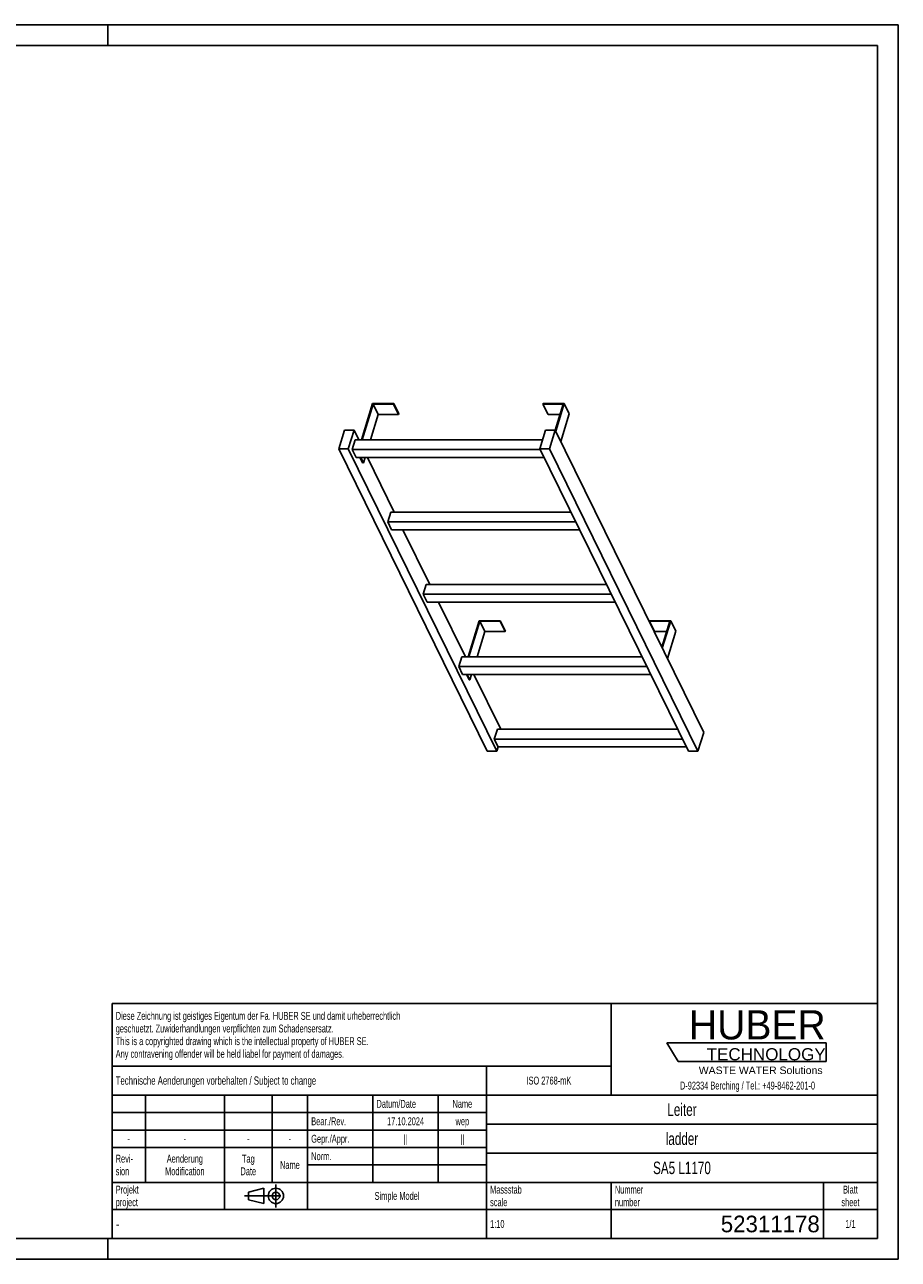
# Model space of a CAD drawing. Header units: millimetres. Extents: x 0 to 4200, y 0 to 2970.
# Tile 2 of 2: x 2100 to 4200, y 0 to 2970. Entities that reach past the tile are written whole.
import ezdxf

# ---------------------------------------------------------------- set-up
doc = ezdxf.new("R2010")
doc.units = ezdxf.units.MM
doc.header["$LTSCALE"] = 231
doc.linetypes.add('CENTER', pattern=[0.6, 0.375, -0.075, 0.075, -0.075])
doc.layers.get('0').update_dxf_attribs({"linetype": 'CONTINUOUS'})
doc.layers.add('HUBER_Logo_BL1', color=7, linetype='CONTINUOUS')
doc.styles.get("Standard").update_dxf_attribs({"font": 'txt', "width": 0.7})
doc.styles.add('TEXTSTYLE_2', font='txt')
doc.styles.add('TEXTSTYLE_3', font='arial.ttf')
doc.styles.add('TEXTSTYLE_4', font='txt', dxfattribs={"width": 0.8})
doc.styles.add('TEXTSTYLE_5', font='txt')

# ---------------------------------------------------------------- blocks, each defined once
blk = doc.blocks.new('HUBER_LOGO_BL1', base_point=(3837.5, 503.7))
at = {"layer": 'HUBER_Logo_BL1', "color": 5, "linetype": 'Continuous'}
for p, q in [((4026.4, 521), (3643.9, 521)), ((3643.9, 521), (3670.9, 476)), ((4026.4, 521), (4026.4, 476)), ((3670.9, 476), (4026.4, 476))]:
    blk.add_line(p, q, dxfattribs=at)
at = {"layer": 'HUBER_Logo_BL1', "color": 2, "linetype": 'Continuous', "attachment_point": 3, "line_spacing_factor": 0.78}
for s, insert, char_height, width, style in [('HUBER\\P\\fArial;\\H29.25;TECHNOLOGY ', (4025.4, 599.1), 70.2, 387.672, 'TEXTSTYLE_2'), ('WASTE WATER Solutions', (4018, 463.6), 18, 297.033, 'TEXTSTYLE_3')]:
    blk.add_mtext(s, dxfattribs=dict(at, insert=insert, char_height=char_height, width=width, style=style))
at = {"layer": 'HUBER_Logo_BL1', "color": 2, "linetype": 'Continuous', "insert": (3837.5, 427.4), "char_height": 19, "width": 810.893, "attachment_point": 2, "line_spacing_factor": 0.96}
blk.add_mtext('D-92334 Berching / Tel.: +49-8462-201-0', dxfattribs=at)
blk = doc.blocks.new('PROJEKTIONSMETHODE_1_BL2', base_point=(2680, 152.5))
at = {"color": 2, "linetype": 'CENTER'}
for p, q in [((2703.8, 180), (2703.8, 125)), ((2628.7, 152.5), (2731.3, 152.5))]:
    blk.add_line(p, q, dxfattribs=at)
at = {"color": 2, "linetype": 'Continuous'}
for p, q in [((2637.8, 161.7), (2674.5, 170.8)), ((2637.8, 143.3), (2637.8, 161.7)), ((2674.5, 134.2), (2674.5, 170.8)), ((2637.8, 143.3), (2674.5, 134.2))]:
    blk.add_line(p, q, dxfattribs=at)
for radius in [18.3, 9.17]:
    blk.add_circle((2703.8, 152.5), radius, dxfattribs=at)
blk = doc.blocks.new('*T11')
at = {"color": 3, "linetype": 'Continuous'}
for p, q in [((0, 0), (1840, 0)), ((0, 0), (0, -565)), ((1200, 0), (1200, -220)), ((1840, 0), (1840, -565)), ((0, -150), (1200, -150)), ((900, -150), (900, -565)), ((0, -220), (1840, -220)), ((80, -220), (80, -430)), ((270, -220), (270, -495)), ((385, -220), (385, -430)), ((470, -220), (470, -495)), ((627, -220), (627, -430)), ((784, -220), (784, -430)), ((0, -262), (900, -262)), ((900, -290), (1840, -290)), ((0, -304), (900, -304)), ((0, -346), (900, -346)), ((900, -360), (1840, -360)), ((470, -388), (900, -388)), ((0, -430), (1840, -430)), ((1200, -430), (1200, -565)), ((1710, -430), (1710, -565)), ((0, -495), (1840, -495)), ((0, -565), (1840, -565))]:
    blk.add_line(p, q, dxfattribs=at)
at = {"color": 2, "linetype": 'Continuous', "line_spacing_factor": 0.96}
for s, insert, char_height, width, attachment_point in [('Diese Zeichnung ist geistiges Eigentum der Fa. HUBER SE und damit urheberrechtlich \\Pgeschuetzt. Zuwiderhandlungen verpflichten zum Schadensersatz.\\PThis is a copyrighted drawing which is the intellectual property of HUBER SE.\\PAny contravening offender will be held liabel for payment of damages.', (8.75, -19.9), 19, 2214.8571, 1), ('Technische Aenderungen vorbehalten / Subject to change', (8.75, -175), 20, 1524.7619, 1), ('ISO 2768-mK', (1050, -175.5), 19, 332.9524, 2), ('Datum/Date', (635.75, -231.5), 19, 292.2381, 1), ('Name', (842, -231.5), 19, 126.6667, 2), ('Leiter', (1370, -240), 30, 240, 2), ('Bear./Rev.', (478.75, -273.5), 19, 272.3333, 1), ('17.10.2024', (705.5, -273.5), 19, 273.2381, 2), ('wep', (842, -273.5), 19, 99.5238, 2), ('-', (40, -315.5), 19, 34.381, 2), ('-', (175, -315.5), 19, 34.381, 2), ('-', (327.5, -315.5), 19, 34.381, 2), ('-', (427.5, -315.5), 19, 34.381, 2), ('Gepr./Appr.', (478.75, -315.5), 19, 299.4762, 1), ('||', (705.5, -315.5), 19, 50.6667, 2), ('||', (842, -315.5), 19, 50.6667, 2), ('ladder', (1370, -310), 30, 251.4286, 2), ('Revi-\\Psion', (8.75, -363.3), 19, 138.4286, 1), ('Aenderung\\PModification', (175, -363.3), 19, 303.0952, 2), ('Tag\\PDate', (327.5, -363.3), 19, 117.619, 2), ('Name', (427.5, -378.5), 19, 126.6667, 2), ('Norm. ', (478.75, -357.5), 19, 175.5238, 1), ('SA5 L1170', (1370, -380), 30, 401.4286, 2), ('Projekt\\Pproject', (8.75, -437.8), 19, 183.6667, 1), ('Massstab\\Pscale', (908.75, -437.8), 19, 224.381, 1), ('Nummer\\Pnumber', (1208.75, -437.8), 19, 186.381, 1), ('Blatt\\Psheet', (1775, -437.8), 19, 137.5238, 2), ('Simple Model', (685, -453), 19, 328.4286, 2), ('1:10', (908.75, -520.5), 19, 94.0952, 1), ('1/1', (1775, -520.5), 19, 79.619, 2)]:
    blk.add_mtext(s, dxfattribs=dict(at, insert=insert, char_height=char_height, width=width, attachment_point=attachment_point))
for s, insert, char_height, width, attachment_point, style in [('-', (8.75, -517.5), 25, 18.3333, 1, 'TEXTSTYLE_4'), ('52311178', (1701.25, -510), 40, 466.6667, 3, 'TEXTSTYLE_5')]:
    blk.add_mtext(s, dxfattribs=dict(at, insert=insert, char_height=char_height, width=width, attachment_point=attachment_point, style=style))

msp = doc.modelspace()

# ---------------------------------------------------------------- linework, layer by layer
at = {"color": 7, "linetype": 'Continuous'}
for p, q in [((0, 2970), (4200, 2970)), ((4200, 0), (4200, 2970)), ((2936.36, 2058.46), (2909.444, 1971.359)), ((2911.286, 1971.359), (2937.718, 2056.894)), ((2987.019, 2058.46), (2936.36, 2058.46)), ((2937.718, 2056.894), (2949.92, 2032.029)), ((2937.718, 2056.894), (2986.535, 2056.894)), ((2986.535, 2056.894), (2987.019, 2058.46)), ((2986.535, 2056.894), (2998.736, 2032.029)), ((2987.019, 2058.46), (2999.22, 2033.596)), ((3346.233, 2058.46), (3345.748, 2056.894)), ((3345.748, 2056.894), (3357.95, 2032.029)), ((3345.748, 2056.894), (3394.565, 2056.894)), ((3396.891, 2058.46), (3346.233, 2058.46)), ((3394.565, 2056.894), (3375.243, 1994.37)), ((3376.377, 1992.078), (3396.891, 2058.46)), ((3396.891, 2058.46), (3409.093, 2033.596)), ((2949.92, 2032.029), (2931.172, 1971.359)), ((2949.92, 2032.029), (2998.736, 2032.029)), ((2998.736, 2032.029), (2999.22, 2033.596)), ((3357.95, 2032.029), (3386.881, 2032.029)), ((3388.579, 1967.214), (3409.093, 2033.596)), ((2868.671, 1994.366), (2854.873, 1949.717)), ((2891.697, 1994.366), (2868.671, 1994.366)), ((2877.899, 1949.717), (2891.697, 1994.366)), ((2902.987, 1971.359), (2891.697, 1994.366)), ((3352.228, 1994.366), (3338.43, 1949.717)), ((3375.254, 1994.366), (3352.228, 1994.366)), ((3361.456, 1949.717), (3375.254, 1994.366)), ((3732.153, 1267.083), (3375.254, 1994.366)), ((2894.53, 1971.359), (2887.268, 1947.86)), ((3345.118, 1971.359), (2894.53, 1971.359)), ((3211.772, 1222.433), (2854.873, 1949.717)), ((2854.873, 1949.717), (2877.899, 1949.717)), ((3234.798, 1222.433), (2877.899, 1949.717)), ((2896.419, 1929.211), (2887.268, 1947.86)), ((3339.341, 1947.86), (2887.268, 1947.86)), ((3695.329, 1222.433), (3338.43, 1949.717)), ((3338.43, 1949.717), (3361.456, 1949.717)), ((3718.355, 1222.433), (3361.456, 1949.717)), ((2896.419, 1929.211), (3348.493, 1929.211)), ((2912.252, 1916.097), (2905.816, 1929.211)), ((2907.659, 1929.211), (2914.094, 1916.097)), ((2912.252, 1916.097), (2914.094, 1916.097)), ((2918.147, 1929.211), (2914.094, 1916.097)), ((2988.399, 1797.309), (2923.671, 1929.211)), ((2979.942, 1797.309), (2972.68, 1773.809)), ((3413.221, 1797.309), (2979.942, 1797.309)), ((3424.753, 1773.809), (2972.68, 1773.809)), ((2981.831, 1755.16), (2972.68, 1773.809)), ((2981.831, 1755.16), (3433.904, 1755.16)), ((3073.811, 1623.258), (3009.082, 1755.16)), ((3065.354, 1623.258), (3058.092, 1599.758)), ((3498.633, 1623.258), (3065.354, 1623.258)), ((3510.165, 1599.758), (3058.092, 1599.758)), ((3067.243, 1581.11), (3058.092, 1599.758)), ((3067.243, 1581.11), (3519.316, 1581.11)), ((3159.223, 1449.207), (3094.494, 1581.11)), ((3192.596, 1536.308), (3165.679, 1449.207)), ((3167.521, 1449.207), (3193.954, 1534.741)), ((3243.254, 1536.308), (3192.596, 1536.308)), ((3206.155, 1509.877), (3193.954, 1534.741)), ((3193.954, 1534.741), (3242.77, 1534.741)), ((3242.77, 1534.741), (3243.254, 1536.308)), ((3254.971, 1509.877), (3242.77, 1534.741)), ((3255.456, 1511.443), (3243.254, 1536.308)), ((3602.468, 1536.308), (3601.984, 1534.741)), ((3614.185, 1509.877), (3601.984, 1534.741)), ((3601.984, 1534.741), (3650.8, 1534.741)), ((3653.126, 1536.308), (3602.468, 1536.308)), ((3650.8, 1534.741), (3631.482, 1472.229)), ((3632.612, 1469.926), (3653.126, 1536.308)), ((3665.328, 1511.443), (3653.126, 1536.308)), ((3206.155, 1509.877), (3187.407, 1449.207)), ((3254.971, 1509.877), (3206.155, 1509.877)), ((3255.456, 1511.443), (3254.971, 1509.877)), ((3643.116, 1509.877), (3614.185, 1509.877)), ((3665.328, 1511.443), (3644.814, 1445.061)), ((3150.765, 1449.207), (3143.503, 1425.707)), ((3595.577, 1425.707), (3143.503, 1425.707)), ((3152.655, 1407.059), (3143.503, 1425.707)), ((3584.045, 1449.207), (3150.765, 1449.207)), ((3152.655, 1407.059), (3604.728, 1407.059)), ((3168.487, 1393.944), (3162.052, 1407.059)), ((3170.329, 1393.944), (3163.894, 1407.059)), ((3174.382, 1407.059), (3170.329, 1393.944)), ((3244.634, 1275.156), (3179.906, 1407.059)), ((3170.329, 1393.944), (3168.487, 1393.944)), ((3236.177, 1275.156), (3228.915, 1251.656)), ((3680.988, 1251.656), (3228.915, 1251.656)), ((3238.066, 1233.008), (3228.915, 1251.656)), ((3669.456, 1275.156), (3236.177, 1275.156)), ((3718.355, 1222.433), (3732.153, 1267.083)), ((3211.772, 1222.433), (3234.798, 1222.433)), ((3234.798, 1222.433), (3238.066, 1233.008)), ((3238.066, 1233.008), (3690.14, 1233.008)), ((3695.329, 1222.433), (3718.355, 1222.433)), ((0, 0), (4200, 0))]:
    msp.add_line(p, q, dxfattribs=at)
at = {"color": 3, "linetype": 'Continuous'}
for p, q in [((4200, 2970), (0, 2970)), ((2300, 2970), (2300, 2920)), ((4200, 2970), (4200, 0)), ((2300, 0), (2300, 50)), ((4200, 0), (0, 0))]:
    msp.add_line(p, q, dxfattribs=at)
at = {"color": 5, "linetype": 'Continuous'}
for p, q in [((4150, 2920), (50, 2920)), ((4150, 50), (4150, 2920)), ((50, 50), (4150, 50))]:
    msp.add_line(p, q, dxfattribs=at)

# ---------------------------------------------------------------- block references
msp.add_blockref('*T11', (2310, 615))
at = {"color": 2, "linetype": 'Continuous'}
msp.add_blockref('PROJEKTIONSMETHODE_1_BL2', (2680, 152.5), dxfattribs=at)
at = {"layer": 'HUBER_Logo_BL1'}
msp.add_blockref('HUBER_LOGO_BL1', (3837.497, 503.742), dxfattribs=at)

doc.saveas('drawing.dxf')
